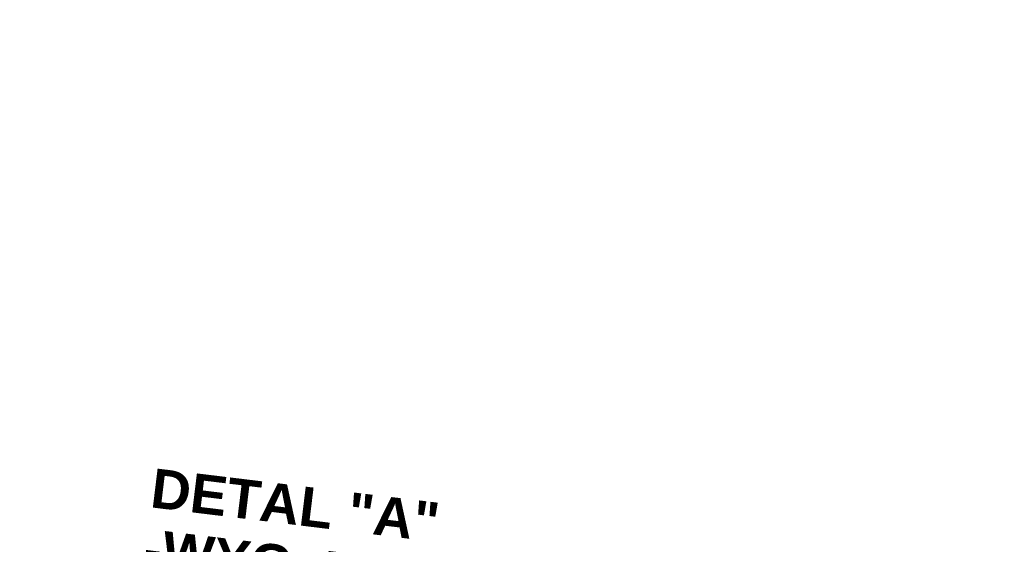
# Model space of a CAD drawing. Header units: millimetres. Extents: x 85983 to 6689246, y 628102 to 1220745.
# Tile 17 of 19: x 5933097 to 6058550, y 857609 to 924424. Entities that reach past the tile are written whole.
import ezdxf
from ezdxf.xclip import XClip

# ---------------------------------------------------------------- set-up
doc = ezdxf.new("R2010")
doc.units = ezdxf.units.MM
doc.header["$MEASUREMENT"] = 0
doc.header["$XCLIPFRAME"] = 0
doc.layers.add('2D - Rysunki i Obrazki', color=7, linetype='Continuous')
doc.layers.add('__ Granica opracowania_Nr_pióra__26', color=5, linetype='Continuous', lineweight=50)
doc.layers.add('SKMBT_C28023102512110_2_0_Nr_pióra__1', color=7, linetype='Continuous', lineweight=13)
doc.styles.add('STYL_AUTOMATYCZNY_2', font='arial.ttf')
picture_1 = doc.add_image_def('image1.tif', size_in_pixel=(12377, 8750))

# ---------------------------------------------------------------- blocks, each defined once
blk = doc.blocks.new('Rysunek_3_2', base_point=(6270111, 924424))
at = {"layer": 'SKMBT_C28023102512110_2_0_Nr_pióra__1', "color": 7, "lineweight": 13}
image = blk.add_image(picture_1, insert=(5850977, 628102), size_in_units=(838268, 592643), dxfattribs=at)
image.set_boundary_path([(-0.5, -0.5), (12376.5, 8749.5)])

msp = doc.modelspace()

# ---------------------------------------------------------------- block references
at = {"layer": '2D - Rysunki i Obrazki', "color": 151, "linetype": 'Continuous', "lineweight": 13, "true_color": 0x80c2ff}
ref = msp.add_blockref('Rysunek_3_2', (6270111.458, 924423.537), dxfattribs=at)
XClip(ref).set_block_clipping_path([(5850977.4148853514, 628101.9790052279), (6689245.5020540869, 1220745.0959693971)])

# ---------------------------------------------------------------- texts
at = {"layer": '__ Granica opracowania_Nr_pióra__26', "color": 5, "linetype": 'Continuous', "lineweight": 50, "insert": (5949429.513, 860926.811), "char_height": 5000, "attachment_point": 4, "rotation": 353.07076203, "line_spacing_factor": 0.933011, "style": 'STYL_AUTOMATYCZNY_2'}
msp.add_mtext('\\A1;{\\pql;\\fArial|b1|i0|c238|p0;\\W1.000000;DETAL "A" \\P\\pql;\\fArial|b1|i0|c238|p0;\\W1.000000;-WYG. RYS. PZT-02}', dxfattribs=at)

doc.saveas('drawing.dxf')
